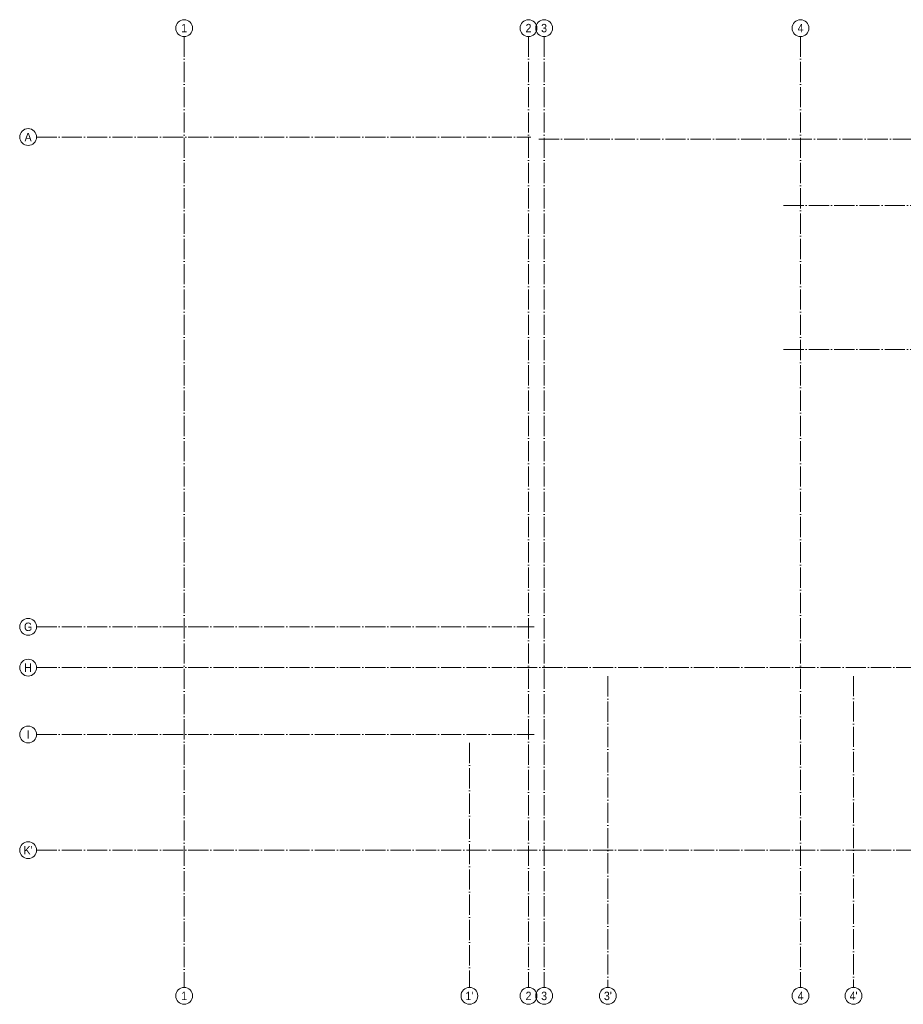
# Model space of a CAD drawing. Header units: millimetres. Extents: x -2720 to 125583, y -8970 to 34912.
# Tile 1 of 105: x 228 to 2328, y -8970 to -6630. Entities that reach past the tile are written whole.
import ezdxf
from ezdxf.enums import TextEntityAlignment as Align

# ---------------------------------------------------------------- set-up
doc = ezdxf.new("R2010")
doc.units = ezdxf.units.MM
doc.linetypes.add('ACAD_ISO04W100', pattern=[30, 24, -3, 0, -3])
doc.linetypes.add('Osie$0$CONTINOUS', pattern=[0])
doc.layers.add('A_OSIE KONSTRUKCYJNE', color=150, linetype='ACAD_ISO04W100', lineweight=5)
doc.styles.add('DEMIURG_100_opisy', font='arial.ttf', dxfattribs={"width": 0.9, "height": 20})

# ---------------------------------------------------------------- blocks, each defined once
blk = doc.blocks.new('OSI')
at = {"layer": 'A_OSIE KONSTRUKCYJNE', "ltscale": 2}
for p, q in [((16364, 22227), (16364, 19966.9)), ((17182.5, 22227), (17182.5, 19966.9)), ((17219.5, 22227), (17219.5, 19966.9)), ((17829, 22227), (17829, 19966.9)), ((18349.8, 22227), (18349.8, 19966.9)), ((18384.9, 22227), (18384.9, 19966.9)), ((18773, 22227), (18773, 19966.9)), ((16013.1, 21988.1), (17187.7, 21988.1)), ((17207.2, 21983.1), (19027.2, 21983.1)), ((17788.7, 21825.6), (19027.2, 21825.6)), ((17788.7, 21483.1), (19027.2, 21483.1)), ((18307.7, 20992.1), (19027.2, 20992.1)), ((18307.6, 20959.6), (19027.2, 20959.6)), ((16013.1, 20824.1), (17196.1, 20824.1)), ((16013.1, 20727.1), (19027.2, 20727.1)), ((17371, 20706.5), (17371, 19966.9)), ((17955, 20706.9), (17955, 19966.9)), ((18307.7, 20573.1), (19027.2, 20573.1)), ((16013.1, 20568.1), (17196.1, 20568.1)), ((17042, 20548.2), (17042, 19966.9)), ((18346, 20548.2), (18346, 20014.4)), ((16013.1, 20293.1), (19027.2, 20293.1)), ((18346, 20014.4), (18310.6, 19966.9))]:
    blk.add_line(p, q, dxfattribs=at)
at = {"layer": 'A_OSIE KONSTRUKCYJNE', "linetype": 'Continuous'}
for centre in [(16364, 22247), (17182.5, 22247), (17219.5, 22247), (17829, 22247), (18349.8, 22247), (18384.9, 22247), (18773, 22247), (15993.1, 21988.1), (19047.2, 21983.1), (19047.2, 21825.6), (19047.2, 21483.1), (19047.2, 20992.1), (19047.2, 20959.6), (15993.1, 20824.1), (15993.1, 20727.1), (19047.2, 20717.6), (19047.2, 20573.1), (15993.1, 20568.1), (15993.1, 20293.1), (19047.2, 20293.1), (16364, 19946.9), (17042, 19946.9), (17182.5, 19946.9), (17219.5, 19946.9), (17371, 19946.9), (17829, 19946.9), (17955, 19946.9), (18310.6, 19946.9), (18349.8, 19946.9), (18384.9, 19946.9), (18773, 19946.9)]:
    blk.add_circle(centre, 20, dxfattribs=at)
at = {"layer": 'A_OSIE KONSTRUKCYJNE', "linetype": 'Osie$0$CONTINOUS', "style": 'DEMIURG_100_opisy', "width": 0.9}
for s, p in [('1', (16364, 22247)), ('2', (17182.5, 22247)), ('3', (17219.5, 22247)), ('4', (17829, 22247)), ('5', (18349.8, 22247)), ('6', (18384.9, 22247)), ('7', (18773, 22247)), ('A', (15993.1, 21988.1)), ('B', (19047.2, 21983.1)), ('C', (19047.2, 21825.6)), ('D', (19047.2, 21483.1)), ('E', (19047.2, 20992.1)), ('F', (19047.2, 20959.6)), ('G', (15993.1, 20824.1)), ('H', (15993.1, 20727.1)), ('H', (19047.2, 20717.6)), ('I', (15993.1, 20568.1)), ('J', (19047.2, 20573.1)), ("K'", (15993.1, 20293.1)), ("K'", (19047.2, 20293.1)), ('1', (16364, 19946.9)), ("1'", (17042, 19946.9)), ('2', (17182.5, 19946.9)), ('3', (17219.5, 19946.9)), ("3'", (17371, 19946.9)), ('4', (17829, 19946.9)), ("4'", (17955, 19946.9)), ("4''", (18310.6, 19946.9)), ('5', (18349.8, 19946.9)), ('6', (18384.9, 19946.9)), ('7', (18773, 19946.9))]:
    blk.add_text(s, height=20, dxfattribs=at).set_placement(p, align=Align.MIDDLE_CENTER)

msp = doc.modelspace()

# ---------------------------------------------------------------- block references
at = {"layer": 'A_OSIE KONSTRUKCYJNE'}
msp.add_blockref('OSI', (-15744.83, -28897.2), dxfattribs=at)

doc.saveas('drawing.dxf')
